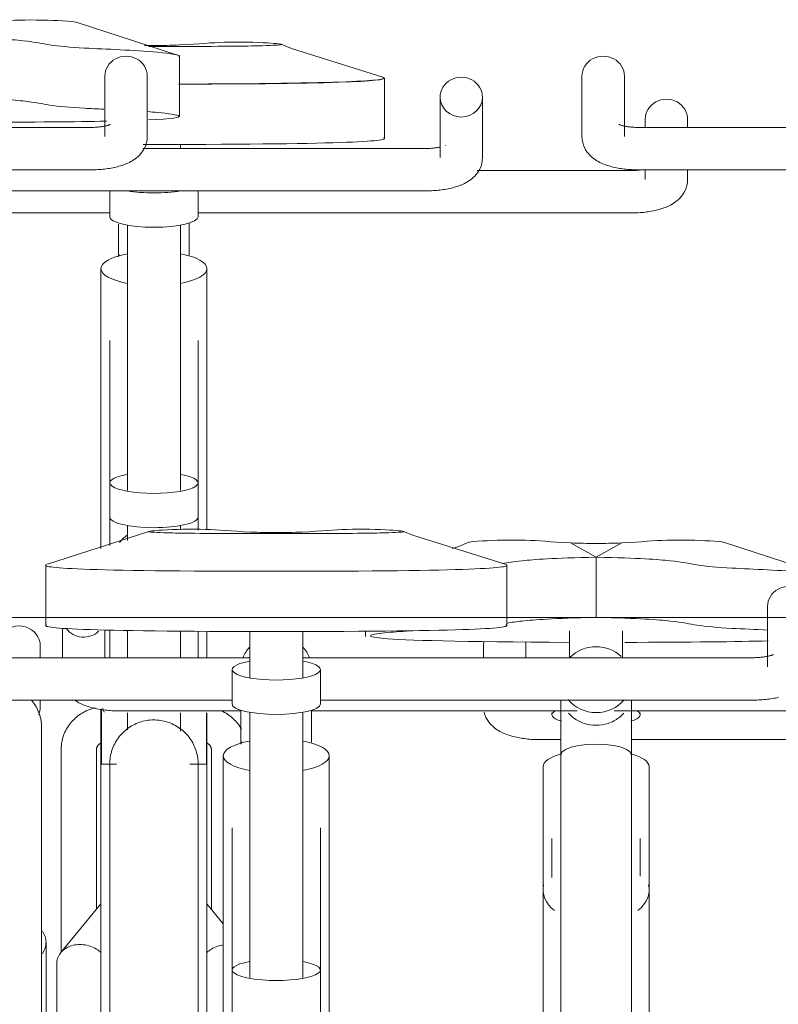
# Model space of a CAD drawing. Extents: x 50445 to 145605, y -10968 to 41989.
# Tile 137 of 256: x 88731 to 89160, y 168 to 725. Entities that reach past the tile are written whole.
import ezdxf

# ---------------------------------------------------------------- set-up
doc = ezdxf.new("R2010")
doc.units = 0
doc.header["$LTSCALE"] = 414.30304
doc.header["$MEASUREMENT"] = 0
doc.layers.add('A-DETL', color=5, linetype='CONTINUOUS', lineweight=18)
doc.layers.add('A-EQPM', color=6, linetype='CONTINUOUS', lineweight=18)

# ---------------------------------------------------------------- blocks, each defined once
blk = doc.blocks.new('97_KA_gestapelde fietsenstalling 8 fietsen 1600x1900 - Type-V113-plotview doorsnede C C  -  1 op 100')
at = {"layer": 'A-EQPM'}
for p, q in [((7624.37, 43.1), (7640.5, 43.1)), ((7757.89, -8.98), (7757.89, 25.1)), ((7905.4, 1.91), (7905.4, -2.79)), ((7929.4, -2.82), (7929.4, 1.91)), ((7642.4, -14.82), (7642.4, -12.32)), ((7897.4, -27.13), (7810.33, -27.13)), ((7905.4, -26.56), (7905.4, -32.29)), ((7929.4, -32.29), (7929.4, -26.56)), ((7602.4, -38.36), (7602.4, -53.3)), ((7652.4, -53.3), (7652.4, -38.43)), ((7531.28, -51.13), (7602.4, -51.13)), ((7652.3, -51.13), (7897.4, -51.13)), ((7612.4, -57.99), (7612.4, -208.13)), ((7642.4, -208.13), (7642.4, -57.99)), ((7607.87, -74.78), (7607.41, -76.01)), ((7597.4, -82.63), (7597.4, -184.84)), ((7657.4, -184.84), (7657.4, -82.63)), ((7602.4, -123.36), (7602.4, -203.83)), ((7652.4, -203.83), (7652.4, -123.36)), ((7597.4, -152.21), (7597.4, -241.02)), ((7657.4, -230.32), (7657.4, -152.21)), ((7602.4, -203.83), (7602.4, -223.26)), ((7652.4, -223.26), (7652.4, -203.83)), ((7602.4, -223.26), (7602.4, -239.34)), ((7612.4, -227.94), (7612.4, -236.37)), ((7642.4, -230.46), (7642.4, -227.94)), ((7652.4, -230.55), (7652.4, -223.26)), ((7602.4, -287.16), (7602.4, -303.01)), ((7612.4, -287.36), (7612.4, -302.79)), ((7642.4, -302.79), (7642.4, -287.74)), ((7652.4, -302.79), (7652.4, -287.84)), ((7657.4, -302.79), (7657.4, -287.86)), ((7563.1, -302.96), (7563.1, -296.09)), ((7602.4, -298.21), (7602.4, -303.01)), ((7652.4, -302.79), (7652.4, -298.21)), ((7563.1, -330.29), (7563.1, -326.56)), ((7597.4, -331.85), (7597.4, -362.96)), ((7597.75, -331.77), (7597.75, -362.96)), ((7612.4, -333.98), (7612.4, -343.5)), ((7642.4, -344.41), (7642.4, -333.98)), ((7657.06, -363), (7657.06, -333.98)), ((7657.4, -362.96), (7657.4, -333.98)), ((7574.9, -354.68), (7574.9, -469.58)), ((7594.9, -445.11), (7594.9, -354.68)), ((7659.9, -354.68), (7659.9, -445.11)), ((7606.15, -362.96), (7597.4, -362.96)), ((7597.4, -522.03), (7597.4, -362.96)), ((7657.4, -362.96), (7647.77, -362.96)), ((7657.4, -362.96), (7657.4, -522.03)), ((7597.4, -442.04), (7574.76, -469.62)), ((7666.63, -453.27), (7657.4, -442.04)), ((7572.4, -476.2), (7572.4, -548.02))]:
    blk.add_line(p, q, dxfattribs=at)
at = {"layer": 'A-EQPM', "flags": 128}
for points in [[(7756.86, 25.69), (7705.16, 42), (7699.47, 44.3)], [(7903.39, -26.73), (7902.83, -26.8), (7902.26, -26.87), (7901.67, -26.93), (7901.06, -26.99), (7900.45, -27.03), (7899.83, -27.07), (7899.21, -27.1), (7898.58, -27.12), (7897.94, -27.13), (7897.4, -27.13)], [(7929.4, -32.29), (7929.31, -33.96), (7929.02, -35.58), (7928.58, -37.1), (7928, -38.5), (7927.33, -39.77), (7926.59, -40.9), (7925.81, -41.91), (7925.01, -42.8), (7924.19, -43.58), (7923.37, -44.29), (7922.55, -44.92), (7921.73, -45.48), (7920.91, -45.99), (7920.09, -46.46), (7919.28, -46.89), (7918.45, -47.28), (7917.63, -47.65), (7916.8, -47.98), (7915.96, -48.3), (7915.12, -48.59), (7914.27, -48.86), (7913.41, -49.11), (7912.54, -49.35), (7911.67, -49.57), (7910.78, -49.77), (7909.89, -49.96), (7908.99, -50.13), (7908.08, -50.29), (7907.16, -50.43), (7906.23, -50.56), (7905.3, -50.68), (7904.36, -50.78), (7903.41, -50.87), (7902.46, -50.95), (7901.51, -51.01), (7900.55, -51.06), (7899.59, -51.1), (7898.63, -51.12), (7897.66, -51.13), (7897.4, -51.13)], [(7607.4, -57.44), (7607.4, -58.54), (7607.4, -59.65), (7607.4, -60.77), (7607.4, -61.91), (7607.4, -63.05), (7607.4, -64.2), (7607.4, -65.35), (7607.4, -66.51), (7607.4, -67.67), (7607.4, -68.83), (7607.4, -69.99), (7607.4, -71.14), (7607.4, -72.28), (7607.4, -73.42), (7607.4, -74.55), (7607.4, -75.67)], [(7647.4, -75.02), (7647.4, -73.9), (7647.4, -72.76), (7647.4, -71.62), (7647.4, -70.47), (7647.4, -69.32), (7647.4, -68.16), (7647.4, -67), (7647.4, -65.84), (7647.4, -64.69), (7647.4, -63.53), (7647.4, -62.39), (7647.4, -61.25), (7647.4, -60.12), (7647.4, -59), (7647.4, -57.9), (7647.4, -56.81)], [(7563.1, -330.29), (7563, -331.96), (7562.72, -333.58), (7562.28, -335.1)], [(7594.08, -331.16), (7593.13, -331.4), (7592.19, -331.67), (7591.27, -331.98), (7590.35, -332.33), (7589.45, -332.71), (7588.56, -333.13), (7587.69, -333.58), (7586.84, -334.06), (7586, -334.58), (7585.19, -335.12), (7584.4, -335.71), (7583.63, -336.32), (7582.88, -336.96), (7582.17, -337.63), (7581.48, -338.33), (7580.81, -339.06), (7580.18, -339.81), (7579.58, -340.59), (7579.01, -341.4), (7578.47, -342.22), (7577.97, -343.07), (7577.5, -343.94), (7577.07, -344.83), (7576.67, -345.74), (7576.32, -346.66), (7576, -347.59), (7575.72, -348.54), (7575.48, -349.5), (7575.28, -350.47), (7575.13, -351.45), (7575.01, -352.43), (7574.94, -353.42), (7574.9, -354.41), (7574.9, -354.68)], [(7676.97, -343.31), (7676.47, -342.45), (7675.95, -341.62), (7675.38, -340.81), (7674.79, -340.02), (7674.17, -339.26), (7673.51, -338.53), (7672.83, -337.82), (7672.12, -337.14), (7671.38, -336.49), (7670.62, -335.87), (7669.83, -335.28), (7669.03, -334.72), (7668.2, -334.2), (7667.35, -333.7), (7666.48, -333.24), (7665.6, -332.82)], [(7602.4, -362.96), (7602.42, -361.96), (7602.48, -360.96), (7602.58, -359.97), (7602.72, -358.98), (7602.9, -357.99), (7603.12, -357.02), (7603.38, -356.05), (7603.67, -355.1), (7604.01, -354.15), (7604.38, -353.23), (7604.78, -352.31), (7605.23, -351.42), (7605.71, -350.54), (7606.22, -349.68), (7606.77, -348.85), (7607.35, -348.03), (7607.96, -347.24), (7608.61, -346.48), (7609.28, -345.74), (7609.98, -345.03), (7610.72, -344.35), (7611.47, -343.69), (7612.26, -343.07), (7613.06, -342.48), (7613.89, -341.92), (7614.75, -341.4), (7615.62, -340.91), (7616.51, -340.46), (7617.42, -340.04), (7618.34, -339.66), (7619.28, -339.32), (7620.23, -339.01), (7621.2, -338.74), (7622.17, -338.51), (7623.15, -338.33), (7624.14, -338.17), (7625.14, -338.06), (7626.13, -337.99), (7627.13, -337.96), (7628.13, -337.97), (7629.13, -338.02), (7630.13, -338.11), (7631.12, -338.24), (7632.1, -338.41), (7633.08, -338.62), (7634.05, -338.86), (7635.01, -339.15), (7635.96, -339.47), (7636.89, -339.83), (7637.81, -340.23), (7638.71, -340.66), (7639.59, -341.13), (7640.45, -341.64), (7641.3, -342.18), (7642.12, -342.75), (7642.91, -343.35), (7643.68, -343.99), (7644.43, -344.66), (7645.15, -345.35), (7645.84, -346.07), (7646.5, -346.83), (7647.13, -347.6), (7647.73, -348.4), (7648.29, -349.23), (7648.82, -350.07), (7649.32, -350.94), (7649.79, -351.83), (7650.21, -352.73), (7650.6, -353.65), (7650.96, -354.59), (7651.27, -355.54), (7651.55, -356.5), (7651.79, -357.47), (7651.99, -358.45), (7652.15, -359.43), (7652.27, -360.43), (7652.36, -361.42), (7652.4, -362.42), (7652.4, -362.96)], [(7594.9, -354.68), (7594.91, -354.53), (7594.91, -354.39), (7594.93, -354.25), (7594.95, -354.1), (7594.98, -353.96), (7595.01, -353.81), (7595.05, -353.67), (7595.1, -353.52), (7595.15, -353.38), (7595.22, -353.24), (7595.28, -353.09), (7595.36, -352.95), (7595.44, -352.81), (7595.53, -352.67), (7595.62, -352.53), (7595.73, -352.39), (7595.84, -352.26), (7595.96, -352.13), (7596.08, -352), (7596.22, -351.87), (7596.36, -351.75), (7596.5, -351.63), (7596.66, -351.51), (7596.82, -351.4), (7596.99, -351.29), (7597.16, -351.19), (7597.34, -351.09)], [(7657.41, -351.07), (7657.59, -351.16), (7657.77, -351.26), (7657.94, -351.37), (7658.1, -351.48), (7658.26, -351.59), (7658.41, -351.71), (7658.55, -351.84), (7658.69, -351.96), (7658.81, -352.09), (7658.94, -352.22), (7659.05, -352.36), (7659.15, -352.49), (7659.25, -352.63), (7659.34, -352.77), (7659.43, -352.91), (7659.5, -353.06), (7659.57, -353.2), (7659.63, -353.34), (7659.69, -353.49), (7659.74, -353.63), (7659.78, -353.77), (7659.82, -353.92), (7659.85, -354.06), (7659.87, -354.21), (7659.89, -354.35), (7659.9, -354.49), (7659.9, -354.64), (7659.9, -354.68)], [(7602.4, -369.71), (7602.4, -367.4), (7602.4, -365.56), (7602.4, -364.22), (7602.4, -363.35), (7602.4, -362.98), (7602.4, -362.96)], [(7602.4, -362.96), (7602.4, -363.21), (7602.4, -363.94), (7602.4, -365.15), (7602.4, -366.85), (7602.4, -369.04), (7602.4, -371.7), (7602.4, -374.83), (7602.4, -378.43), (7602.4, -382.5), (7602.4, -387.02), (7602.4, -391.99), (7602.4, -397.41), (7602.4, -403.25), (7602.4, -409.52), (7602.4, -416.2), (7602.4, -423.28), (7602.4, -430.76), (7602.4, -438.61), (7602.4, -446.83), (7602.4, -455.41), (7602.4, -464.32), (7602.4, -473.56), (7602.4, -483.11), (7602.4, -492.96), (7602.4, -503.08)], [(7602.4, -363.35), (7602.4, -362.98), (7602.4, -362.96)], [(7652.4, -505.86), (7652.4, -495.66), (7652.4, -485.74), (7652.4, -476.11), (7652.4, -466.78), (7652.4, -457.78), (7652.4, -449.11), (7652.4, -440.8), (7652.4, -432.84), (7652.4, -425.26), (7652.4, -418.07), (7652.4, -411.28), (7652.4, -404.9), (7652.4, -398.94), (7652.4, -393.41), (7652.4, -388.32), (7652.4, -383.68), (7652.4, -379.49), (7652.4, -375.76), (7652.4, -372.5), (7652.4, -369.71), (7652.4, -367.4), (7652.4, -365.56), (7652.4, -364.22), (7652.4, -363.35), (7652.4, -362.98), (7652.4, -362.96)], [(7652.4, -362.96), (7652.4, -363.21), (7652.4, -363.94), (7652.4, -365.15), (7652.4, -366.85), (7652.4, -369.04), (7652.4, -369.75)], [(7652.4, -363.35), (7652.4, -362.98), (7652.4, -362.96)]]:
    blk.add_lwpolyline(points, dxfattribs=at)
at = {"layer": 'A-EQPM'}
for centre, major_axis, ratio, start_param, end_param in [((7917.4, 1.91), (12, 0), 0.939693, 0, 3.141593), ((7627.4, -33.87), (25, 0), 0.237436, 4.070437, 4.712389), ((7627.4, -33.87), (25, 0), 0.237436, 4.712389, 5.354341), ((7627.4, -53.3), (25, 0), 0.237436, 3.141593, 4.712389), ((7627.4, -53.3), (25, 0), 0.237436, 4.712389, 6.283185), ((7627.4, -82.63), (30, 0), 0.320127, 2.094395, 4.18879), ((7627.4, -82.63), (30, 0), 0.320127, 5.235988, 7.330383), ((7627.4, -203.83), (25, 0), 0.237436, 2.219192, 4.712389), ((7627.4, -203.83), (25, 0), 0.237436, 4.712389, 7.203975), ((7627.4, -223.26), (25, 0), 0.237436, 3.141593, 4.712389), ((7627.4, -223.26), (-25, 0), 0.237436, 1.570796, 3.141593), ((7627.4, -252.82), (25, 0), 0.978148, 2.220803, 2.464381), ((7551.1, -296.09), (12, 0), 0.939693, 0, 2.532506), ((7627.4, -325.86), (29.65, 0), 0.838671, 3.372344, 3.455752)]:
    blk.add_ellipse(centre, major_axis=major_axis, ratio=ratio, start_param=start_param, end_param=end_param, dxfattribs=at)
for points, knots in [([(7640.5, 43.1), (7670.98, 43.1), (7691.16, 43.48), (7702.94, 44.1), (7693.36, 45.17), (7666.52, 45.98), (7653.67, 44.54), (7641.87, 43.92)], [0, 0, 0, 0, 0.0750352, 0.1415308, 0.2184258, 0.31038, 0.3957861, 0.3957861, 0.3957861, 0.3957861]), ([(7597.45, -469.53), (7596.67, -468.84), (7594.75, -467.44), (7591.33, -465.86), (7587.4, -464.99), (7583.48, -465), (7579.82, -465.88), (7576.67, -467.58), (7574.26, -469.98), (7572.75, -472.91), (7572.4, -475.09), (7572.4, -476.2)], [0.2662718, 0.2662718, 0.2662718, 0.2662718, 0.3333333, 0.4166667, 0.5, 0.5833333, 0.6666667, 0.75, 0.8333333, 0.9166667, 1, 1, 1, 1]), ([(7666.62, -465.24), (7665.57, -465.4), (7663.23, -465.98), (7660.06, -467.44), (7658.12, -468.84), (7657.34, -469.52)], [0.5166556, 0.5166556, 0.5166556, 0.5166556, 0.5833333, 0.6666667, 0.7337282, 0.7337282, 0.7337282, 0.7337282])]:
    blk.add_open_spline(points, degree=3, knots=knots, dxfattribs=at)
for points in [[(7627.4, 43.64), (7625.62, 43.64), (7623.84, 43.65), (7622.07, 43.68)], [(7641.87, 43.92), (7637.11, 43.73), (7632.28, 43.64), (7627.4, 43.64)], [(7757.33, 25.53), (7761.7, 23.8), (7734.74, 22.07), (7641.38, 21.76)], [(7642.42, 21.73), (7742.27, 21.91), (7761.45, 23.8), (7757.12, 25.53)], [(7757.33, -8.55), (7761.92, -10.36), (7740.34, -12.36), (7627.4, -12.36)], [(7627.4, -12.36), (7625.37, -12.36), (7623.37, -12.36), (7621.39, -12.36)]]:
    blk.add_open_spline(points, degree=3, dxfattribs=at)
blk = doc.blocks.new('97_KA_gestapelde fietsenstalling 8 fietsen 1600x1900 - Type-V114-plotview doorsnede C C  -  1 op 100')
at = {"layer": 'A-EQPM'}
for p, q in [((7813.9, -296.09), (7813.9, -302.79)), ((7837.9, -302.79), (7837.9, -296.09)), ((7845.9, -349.13), (7857.67, -349.13)), ((7897.6, -349.13), (8090.9, -349.13))]:
    blk.add_line(p, q, dxfattribs=at)
at = {"layer": 'A-EQPM', "flags": 128}
blk.add_lwpolyline([(7814.28, -333.58), (7814.72, -335.1), (7815.3, -336.5), (7815.97, -337.77), (7816.71, -338.9), (7817.49, -339.91), (7818.3, -340.8), (7819.11, -341.58), (7819.93, -342.29), (7820.75, -342.92), (7821.57, -343.48), (7822.39, -343.99), (7823.21, -344.46), (7824.03, -344.89), (7824.85, -345.28), (7825.67, -345.65), (7826.5, -345.98), (7827.34, -346.3), (7828.18, -346.59), (7829.03, -346.86), (7829.89, -347.11), (7830.76, -347.35), (7831.63, -347.57), (7832.52, -347.77), (7833.41, -347.96), (7834.31, -348.13), (7835.22, -348.29), (7836.14, -348.43), (7837.07, -348.56), (7838, -348.68), (7838.94, -348.78), (7839.89, -348.87), (7840.84, -348.95), (7841.79, -349.01), (7842.75, -349.06), (7843.71, -349.1), (7844.67, -349.12), (7845.64, -349.13), (7845.9, -349.13)], dxfattribs=at)
at = {"layer": 'A-EQPM'}
for start_param, end_param in [(2.93534, 3.141593), (0, 0.187602)]:
    blk.add_ellipse((7825.9, -296.09), major_axis=(12, 0), ratio=0.939693, start_param=start_param, end_param=end_param, dxfattribs=at)
blk = doc.blocks.new('97_KA_gestapelde fietsenstalling 16 fietsen 1600x2900 - Type-V124-plotview doorsnede C C  -  1 op 100')
at = {"layer": 'A-EQPM'}
for p, q in [((7869.63, 26.3), (7869.63, -7.9)), ((7893.63, -7.9), (7893.63, 26.3)), ((8156.63, -2.74), (7901.63, -2.74)), ((7901.63, -26.74), (8146.63, -26.74))]:
    blk.add_line(p, q, dxfattribs=at)
at = {"layer": 'A-EQPM', "flags": 128}
for points in [[(7890.42, -1), (7890.45, -1.01), (7890.53, -1.05), (7890.65, -1.11), (7890.83, -1.18), (7891.05, -1.27), (7891.31, -1.36), (7891.61, -1.46), (7891.94, -1.57), (7892.31, -1.67), (7892.71, -1.78), (7893.13, -1.88), (7893.59, -1.98), (7894.07, -2.08), (7894.57, -2.17), (7895.1, -2.26), (7895.64, -2.34), (7896.2, -2.41), (7896.77, -2.48), (7897.36, -2.54), (7897.96, -2.6), (7898.58, -2.64), (7899.2, -2.68), (7899.82, -2.71), (7900.45, -2.73), (7901.09, -2.74), (7901.63, -2.74)], [(7869.63, -7.9), (7869.72, -9.57), (7870.01, -11.19), (7870.45, -12.71), (7871.03, -14.11), (7871.7, -15.38), (7872.44, -16.51), (7873.22, -17.52), (7874.02, -18.4), (7874.84, -19.19), (7875.66, -19.9), (7876.48, -20.52), (7877.3, -21.09), (7878.12, -21.6), (7878.93, -22.07), (7879.75, -22.5), (7880.58, -22.89), (7881.4, -23.26), (7882.23, -23.59), (7883.07, -23.91), (7883.91, -24.2), (7884.76, -24.47), (7885.62, -24.72), (7886.49, -24.96), (7887.36, -25.18), (7888.25, -25.38), (7889.14, -25.57), (7890.04, -25.74), (7890.95, -25.9), (7891.87, -26.04), (7892.8, -26.17), (7893.73, -26.29), (7894.67, -26.39), (7895.62, -26.48), (7896.57, -26.56), (7897.52, -26.62), (7898.48, -26.67), (7899.44, -26.71), (7900.4, -26.73), (7901.37, -26.74), (7901.63, -26.74)]]:
    blk.add_lwpolyline(points, dxfattribs=at)
at = {"layer": 'A-EQPM'}
blk.add_ellipse((7881.63, 26.3), major_axis=(12, 0), ratio=0.939693, start_param=0, end_param=3.141593, dxfattribs=at)
blk = doc.blocks.new('97_KA_gestapelde fietsenstalling 16 fietsen 1600x2900 - Type-V125-plotview doorsnede C C  -  1 op 100')
at = {"layer": 'A-EQPM'}
for p, q in [((7583.4, 56.8), (7640.79, 38.19)), ((7641.82, 3.52), (7641.82, 37.6)), ((7599.63, 26.3), (7599.63, -7.9)), ((7623.63, -7.9), (7623.63, 26.3)), ((7789.33, 14.41), (7789.33, -19.79)), ((7813.33, -19.79), (7813.33, 14.41)), ((7591.63, -2.74), (7336.55, -2.74)), ((7781.33, -14.63), (7621.13, -14.63)), ((7792.51, -12.9), (7792.43, -12.94)), ((7346.52, -26.74), (7591.63, -26.74)), ((7521.62, -38.63), (7781.33, -38.63)), ((7624.55, -231.31), (7567.17, -249.92)), ((7683.53, -232.51), (7709.73, -232.51)), ((7863.17, -237.83), (7877.63, -245.86)), ((7877.63, -245.86), (7892.1, -237.83)), ((7949.71, -237.45), (8007.09, -256.06)), ((7566.14, -250.51), (7566.14, -284.59)), ((7827.12, -284.59), (7827.12, -250.51)), ((7877.63, -279.94), (7877.63, -245.86)), ((7974.63, -273.7), (7974.63, -307.9)), ((7575.63, -286.07), (7575.63, -302.98)), ((7599.63, -303.01), (7599.63, -287.1)), ((7681.63, -287.93), (7681.63, -314.14)), ((7711.63, -314.14), (7711.63, -287.93)), ((7747.14, -287.78), (7747.14, -290.73)), ((7862.63, -287.57), (7862.63, -302.79)), ((7892.63, -302.79), (7892.63, -287.57)), ((7681.63, -302.74), (7426.63, -302.74)), ((7966.63, -302.74), (7711.55, -302.74)), ((7671.63, -309.48), (7671.63, -328.91)), ((7721.63, -328.91), (7721.63, -309.48)), ((7426.63, -326.74), (7671.63, -326.74)), ((7721.52, -326.74), (7966.63, -326.74)), ((7607.63, -332.88), (7676.72, -332.88)), ((7681.63, -333.98), (7681.63, -483.74)), ((7711.63, -483.74), (7711.63, -333.98)), ((7716.53, -332.88), (7866.93, -332.88)), ((7852.63, -333.98), (7852.63, -335.05)), ((7887.92, -332.88), (8119.13, -332.88)), ((7902.63, -335.05), (7902.63, -333.98)), ((7563.83, -649.34), (7563.83, -342.18)), ((7677.1, -350.39), (7676.63, -351.62)), ((7666.63, -358.24), (7666.63, -460.45)), ((7726.63, -460.45), (7726.63, -358.24)), ((7857.63, -357.88), (7857.63, -610.88)), ((7897.63, -610.88), (7897.63, -357.88)), ((7847.63, -364.38), (7847.63, -526.15)), ((7907.63, -526.15), (7907.63, -364.38)), ((7671.63, -398.97), (7671.63, -479.44)), ((7721.63, -479.44), (7721.63, -398.97)), ((7852.63, -405.11), (7852.63, -427.21)), ((7902.63, -426.42), (7902.63, -405.11)), ((7666.63, -427.82), (7666.63, -638.01)), ((7726.63, -638.57), (7726.63, -427.82)), ((7847.63, -433.96), (7847.63, -472.46)), ((7907.63, -472.46), (7907.63, -433.96)), ((7566.33, -575.52), (7566.33, -463.7)), ((7671.63, -479.44), (7671.63, -498.87)), ((7721.63, -498.87), (7721.63, -479.44)), ((7671.63, -498.87), (7671.63, -528.43)), ((7721.63, -528.43), (7721.63, -498.87))]:
    blk.add_line(p, q, dxfattribs=at)
at = {"layer": 'A-EQPM', "flags": 128}
for points in [[(7602.83, -1), (7602.81, -1.01), (7602.73, -1.05), (7602.6, -1.11), (7602.42, -1.18), (7602.21, -1.27), (7601.95, -1.36), (7601.65, -1.46), (7601.31, -1.57), (7600.95, -1.67), (7600.55, -1.78), (7600.12, -1.88), (7599.66, -1.98), (7599.18, -2.08), (7598.68, -2.17), (7598.16, -2.26), (7597.61, -2.34), (7597.05, -2.41), (7596.48, -2.48), (7595.89, -2.54), (7595.29, -2.6), (7594.68, -2.64), (7594.06, -2.68), (7593.43, -2.71), (7592.8, -2.73), (7592.17, -2.74), (7591.63, -2.74)], [(7623.63, -7.9), (7623.53, -9.57), (7623.25, -11.19), (7622.8, -12.71), (7622.22, -14.11), (7621.55, -15.38), (7620.81, -16.51), (7620.03, -17.52), (7619.23, -18.4), (7618.41, -19.19), (7617.6, -19.9), (7616.77, -20.52), (7615.96, -21.09), (7615.14, -21.6), (7614.32, -22.07), (7613.5, -22.5), (7612.68, -22.89), (7611.85, -23.26), (7611.02, -23.59), (7610.19, -23.91), (7609.34, -24.2), (7608.49, -24.47), (7607.63, -24.72), (7606.77, -24.96), (7605.89, -25.18), (7605.01, -25.38), (7604.11, -25.57), (7603.21, -25.74), (7602.3, -25.9), (7601.38, -26.04), (7600.46, -26.17), (7599.52, -26.29), (7598.58, -26.39), (7597.64, -26.48), (7596.69, -26.56), (7595.73, -26.62), (7594.77, -26.67), (7593.81, -26.71), (7592.85, -26.73), (7591.89, -26.74), (7591.63, -26.74)], [(7789.37, -13.87), (7788.89, -13.97), (7788.39, -14.06), (7787.86, -14.15), (7787.32, -14.23), (7786.76, -14.3), (7786.18, -14.37), (7785.6, -14.43), (7784.99, -14.49), (7784.38, -14.53), (7783.76, -14.57), (7783.14, -14.6), (7782.51, -14.62), (7781.87, -14.63), (7781.33, -14.63)], [(7813.33, -19.79), (7813.23, -21.46), (7812.95, -23.08), (7812.51, -24.6), (7811.93, -26), (7811.26, -27.27), (7810.52, -28.4), (7809.74, -29.41), (7808.93, -30.3), (7808.12, -31.08), (7807.3, -31.79), (7806.48, -32.42), (7805.66, -32.98), (7804.84, -33.49), (7804.02, -33.96), (7803.2, -34.39), (7802.38, -34.78), (7801.56, -35.15), (7800.73, -35.48), (7799.89, -35.8), (7799.05, -36.09), (7798.2, -36.36), (7797.34, -36.61), (7796.47, -36.85), (7795.6, -37.07), (7794.71, -37.27), (7793.82, -37.46), (7792.92, -37.63), (7792.01, -37.79), (7791.09, -37.93), (7790.16, -38.06), (7789.23, -38.18), (7788.29, -38.28), (7787.34, -38.37), (7786.39, -38.45), (7785.44, -38.51), (7784.48, -38.56), (7783.52, -38.6), (7782.56, -38.62), (7781.59, -38.63), (7781.33, -38.63)], [(7826.08, -249.92), (7774.38, -233.61), (7768.7, -231.31)], [(7796.12, -240.93), (7799.88, -239.75), (7805.56, -237.45)], [(7977.83, -301), (7977.81, -301.01), (7977.73, -301.05), (7977.6, -301.11), (7977.42, -301.18), (7977.21, -301.27), (7976.95, -301.36), (7976.65, -301.46), (7976.31, -301.57), (7975.95, -301.67), (7975.55, -301.78), (7975.12, -301.88), (7974.66, -301.98), (7974.18, -302.08), (7973.68, -302.17), (7973.16, -302.26), (7972.61, -302.34), (7972.05, -302.41), (7971.48, -302.48), (7970.89, -302.54), (7970.29, -302.6), (7969.68, -302.64), (7969.06, -302.68), (7968.43, -302.71), (7967.8, -302.73), (7967.17, -302.74), (7966.63, -302.74)], [(7980.89, -325.18), (7980.01, -325.38), (7979.11, -325.57), (7978.21, -325.74), (7977.3, -325.9), (7976.38, -326.04), (7975.46, -326.17), (7974.52, -326.29), (7973.58, -326.39), (7972.64, -326.48), (7971.69, -326.56), (7970.73, -326.62), (7969.77, -326.67), (7968.81, -326.71), (7967.85, -326.73), (7966.89, -326.74), (7966.63, -326.74)], [(7563.83, -342.18), (7563.81, -341.19), (7563.75, -340.2), (7563.64, -339.21), (7563.5, -338.24), (7563.31, -337.26), (7563.08, -336.3), (7562.82, -335.35), (7562.51, -334.41), (7562.16, -333.48), (7561.78, -332.57), (7561.36, -331.68), (7560.9, -330.81), (7560.4, -329.95), (7559.88, -329.12), (7559.31, -328.31), (7558.72, -327.52), (7558.1, -326.76)], [(7582.48, -326.67), (7583.3, -327.23), (7584.12, -327.74), (7584.94, -328.21), (7585.76, -328.64), (7586.58, -329.03), (7587.41, -329.4), (7588.24, -329.73), (7589.07, -330.05), (7589.92, -330.34), (7590.77, -330.61), (7591.63, -330.86), (7592.49, -331.1), (7593.37, -331.32), (7594.25, -331.52), (7595.15, -331.71), (7596.05, -331.88), (7596.96, -332.04), (7597.88, -332.18), (7598.8, -332.31), (7599.74, -332.43), (7600.68, -332.53), (7601.62, -332.62), (7602.57, -332.7), (7603.53, -332.76), (7604.49, -332.81), (7605.45, -332.85), (7606.41, -332.87), (7607.37, -332.88), (7607.63, -332.88)], [(7857.63, -357.88), (7857.63, -356.77), (7857.63, -355.65), (7857.63, -354.51), (7857.63, -353.37), (7857.63, -352.22), (7857.63, -351.07), (7857.63, -349.91), (7857.63, -348.75), (7857.63, -347.59), (7857.63, -346.44), (7857.63, -345.28), (7857.63, -344.14), (7857.63, -343), (7857.63, -341.87), (7857.63, -340.75), (7857.63, -339.65), (7857.63, -338.56), (7857.63, -337.49), (7857.63, -336.43), (7857.63, -335.4), (7857.63, -334.39), (7857.63, -333.4), (7857.63, -332.44), (7857.63, -331.5), (7857.63, -330.59), (7857.63, -329.71), (7857.63, -328.86), (7857.63, -328.05), (7857.63, -327.27), (7857.63, -326.52)], [(7897.63, -326.95), (7897.63, -327.71), (7897.63, -328.52), (7897.63, -329.35), (7897.63, -330.22), (7897.63, -331.11), (7897.63, -332.04), (7897.63, -332.99), (7897.63, -333.97), (7897.63, -334.97), (7897.63, -336), (7897.63, -337.04), (7897.63, -338.11), (7897.63, -339.19), (7897.63, -340.29), (7897.63, -341.4), (7897.63, -342.52), (7897.63, -343.66), (7897.63, -344.8), (7897.63, -345.95), (7897.63, -347.1), (7897.63, -348.26), (7897.63, -349.42), (7897.63, -350.58), (7897.63, -351.74), (7897.63, -352.89), (7897.63, -354.03), (7897.63, -355.17), (7897.63, -356.3), (7897.63, -357.42), (7897.63, -357.88)], [(7676.63, -333.05), (7676.63, -334.15), (7676.63, -335.26), (7676.63, -336.38), (7676.63, -337.52), (7676.63, -338.66), (7676.63, -339.81), (7676.63, -340.96), (7676.63, -342.12), (7676.63, -343.28), (7676.63, -344.44), (7676.63, -345.6), (7676.63, -346.75), (7676.63, -347.89), (7676.63, -349.03), (7676.63, -350.16), (7676.63, -351.28)], [(7716.63, -350.63), (7716.63, -349.51), (7716.63, -348.37), (7716.63, -347.23), (7716.63, -346.08), (7716.63, -344.93), (7716.63, -343.77), (7716.63, -342.61), (7716.63, -341.45), (7716.63, -340.29), (7716.63, -339.14), (7716.63, -338), (7716.63, -336.86), (7716.63, -335.73), (7716.63, -334.61), (7716.63, -333.51), (7716.63, -332.42)], [(7857.63, -357.88), (7858.31, -356.26), (7860.31, -354.76), (7863.49, -353.46), (7867.63, -352.47), (7872.46, -351.84), (7877.63, -351.63)], [(7877.63, -351.63), (7882.81, -351.84), (7887.63, -352.47), (7891.78, -353.46), (7894.95, -354.76), (7896.95, -356.26), (7897.63, -357.88)]]:
    blk.add_lwpolyline(points, dxfattribs=at)
at = {"layer": 'A-EQPM'}
for centre, major_axis, ratio, start_param, end_param in [((7611.63, 26.3), (12, 0), 0.939693, 0, 3.141593), ((7801.33, 14.41), (12, 0), 0.939693, 0, 3.141593), ((7801.33, 14.41), (12, 0), 0.939693, 3.141593, 6.283185), ((7986.63, -273.7), (12, 0), 0.939693, 0, 3.141593), ((7587.63, -279.84), (12, 0), 0.939693, 3.74958, 5.497787), ((7696.63, -309.03), (20, 0), 0.931915, 2.426856, 2.797325), ((7696.63, -309.03), (20, 0), 0.931915, 0.344268, 0.719846), ((7877.63, -315.17), (20, 0), 0.931915, 1.570796, 2.409081), ((7877.63, -315.17), (20, 0), 0.931915, 0.785398, 1.570796), ((7696.63, -309.48), (25, 0), 0.237436, 2.220803, 4.712389), ((7696.63, -309.48), (25, 0), 0.237436, 4.712389, 7.208051), ((7877.63, -315.17), (20, 0), 0.931915, 3.793321, 4.712389), ((7877.63, -315.17), (20, 0), 0.931915, 4.712389, 5.627732), ((7696.63, -328.91), (25, 0), 0.237436, 3.141593, 4.712389), ((7696.63, -328.91), (25, 0), 0.237436, 4.712389, 6.283185), ((7877.63, -335.05), (25, 0), 0.237436, 2.755893, 3.811591), ((7877.63, -335.05), (25, 0), 0.237436, 5.613137, 6.668885), ((7696.63, -358.24), (30, 0), 0.320127, 2.094395, 4.18879), ((7696.63, -358.24), (30, 0), 0.320127, 5.235988, 7.330383), ((7877.63, -364.38), (30, 0), 0.320127, 2.293457, 3.141593), ((7877.63, -364.38), (30, 0), 0.320127, 0, 0.848135), ((7877.63, -433.96), (30, 0), 0.642922, 3.001013, 3.804386), ((7877.63, -433.96), (30, 0), 0.642922, 5.620392, 6.423765), ((7696.63, -479.44), (25, 0), 0.237436, 2.219192, 4.712389), ((7696.63, -479.44), (25, 0), 0.237436, 4.712389, 7.203975)]:
    blk.add_ellipse(centre, major_axis=major_axis, ratio=ratio, start_param=start_param, end_param=end_param, dxfattribs=at)
for points, knots in [([(7525.8, 56.42), (7537.6, 57.04), (7550.45, 58.48), (7575.03, 57.74), (7582.24, 57.09), (7583.16, 56.87)], [0, 0, 0, 0, 0.0854061, 0.1773603, 0.2328154, 0.2328154, 0.2328154, 0.2328154]), ([(7511.33, 48.39), (7536.05, 47.79), (7557.86, 46.27), (7567.93, 43.66), (7589.32, 41.84), (7624.86, 40.77), (7643.53, 38.15), (7641.43, 37.25)], [0, 0, 0, 0, 0.0939544, 0.1989454, 0.3222089, 0.5012721, 0.6007845, 0.6007845, 0.6007845, 0.6007845]), ([(7641.43, 37.25), (7643.53, 38.15), (7624.86, 40.77), (7589.32, 41.84), (7567.93, 43.66), (7557.86, 46.27), (7536.05, 47.79), (7511.33, 48.39)], [-0.6007845, -0.6007845, -0.6007845, -0.6007845, -0.5012721, -0.3222089, -0.1989454, -0.0939544, 0, 0, 0, 0]), ([(7598.96, 7.57), (7595.17, 7.75), (7582.53, 8.34), (7567.93, 9.58), (7557.86, 12.19), (7536.05, 13.71), (7511.33, 14.31)], [-0.3719142, -0.3719142, -0.3719142, -0.3719142, -0.3222089, -0.1989454, -0.0939544, 0, 0, 0, 0]), ([(7624.28, 1.53), (7651.81, 2.77), (7639.87, 4.84), (7625.68, 6.04), (7623.76, 6.19)], [-0.6649944, -0.6649944, -0.6649944, -0.6649944, -0.5012721, -0.4760573, -0.4760573, -0.4760573, -0.4760573]), ([(7682.16, -231.69), (7670.36, -231.07), (7657.5, -229.62), (7630.67, -230.44), (7621.09, -231.51), (7632.87, -232.13), (7653.05, -232.51), (7683.53, -232.51)], [0, 0, 0, 0, 0.0854061, 0.1773603, 0.2542553, 0.3207509, 0.3957861, 0.3957861, 0.3957861, 0.3957861]), ([(7709.73, -232.51), (7740.21, -232.51), (7760.39, -232.13), (7772.16, -231.51), (7762.58, -230.44), (7735.75, -229.62), (7722.89, -231.07), (7711.09, -231.69)], [0, 0, 0, 0, 0.0750352, 0.1415308, 0.2184258, 0.31038, 0.3957861, 0.3957861, 0.3957861, 0.3957861]), ([(7805.8, -237.38), (7806.72, -237.16), (7813.94, -236.51), (7838.51, -235.77), (7851.37, -237.21), (7863.17, -237.83)], [0.1629708, 0.1629708, 0.1629708, 0.1629708, 0.2184258, 0.31038, 0.3957861, 0.3957861, 0.3957861, 0.3957861]), ([(7892.1, -237.83), (7903.9, -237.21), (7916.75, -235.77), (7941.33, -236.51), (7948.54, -237.16), (7949.46, -237.38)], [0, 0, 0, 0, 0.0854061, 0.1773603, 0.2328154, 0.2328154, 0.2328154, 0.2328154]), ([(7824.65, -249.56), (7827.49, -249.04), (7834.86, -247.72), (7852.91, -246.46), (7877.63, -245.86)], [0.6077239, 0.6077239, 0.6077239, 0.6077239, 0.6784828, 0.7724372, 0.7724372, 0.7724372, 0.7724372]), ([(7877.63, -245.86), (7852.91, -246.46), (7834.86, -247.72), (7827.49, -249.04), (7824.65, -249.56)], [-0.7724372, -0.7724372, -0.7724372, -0.7724372, -0.6784828, -0.6077239, -0.6077239, -0.6077239, -0.6077239]), ([(7877.63, -245.86), (7902.36, -246.46), (7924.16, -247.98), (7934.24, -250.59), (7955.62, -252.41), (7991.17, -253.48), (8009.83, -256.1), (8007.73, -257)], [0, 0, 0, 0, 0.0939544, 0.1989454, 0.3222089, 0.5012721, 0.6007845, 0.6007845, 0.6007845, 0.6007845]), ([(8007.73, -257), (8009.83, -256.1), (7991.17, -253.48), (7955.62, -252.41), (7934.24, -250.59), (7924.16, -247.98), (7902.36, -246.46), (7877.63, -245.86)], [-0.6007845, -0.6007845, -0.6007845, -0.6007845, -0.5012721, -0.3222089, -0.1989454, -0.0939544, 0, 0, 0, 0]), ([(7877.63, -279.94), (7852.91, -280.54), (7837.23, -281.64), (7829.61, -282.78), (7827.4, -283.15)], [-0.7724372, -0.7724372, -0.7724372, -0.7724372, -0.6784828, -0.6293933, -0.6293933, -0.6293933, -0.6293933]), ([(7974.79, -287.14), (7967.59, -286.77), (7950.96, -286.09), (7934.24, -284.67), (7924.16, -282.06), (7902.36, -280.54), (7877.63, -279.94)], [-0.4124986, -0.4124986, -0.4124986, -0.4124986, -0.3222089, -0.1989454, -0.0939544, 0, 0, 0, 0]), ([(7773.9, -287.49), (7768.99, -287.78), (7742.05, -289.58), (7737.11, -293.6), (7862.67, -294.07)], [-0.3325259, -0.3325259, -0.3325259, -0.3325259, -0.2711651, -0.0099805, -0.0099805, -0.0099805, -0.0099805]), ([(7862.03, -334.15), (7862.85, -335.09), (7865.4, -337.48), (7870.66, -340.27), (7875.31, -341.02), (7877.63, -341.02)], [0.7149461, 0.7149461, 0.7149461, 0.7149461, 0.7777778, 0.8888889, 1, 1, 1, 1]), ([(7877.63, -341.02), (7879.96, -341.02), (7884.61, -340.27), (7889.86, -337.49), (7892.41, -335.09), (7893.23, -334.15)], [0, 0, 0, 0, 0.1111111, 0.2222222, 0.2849765, 0.2849765, 0.2849765, 0.2849765])]:
    blk.add_open_spline(points, degree=3, knots=knots, dxfattribs=at)
for points in [[(7527.5, 0.16), (7559.68, 0.22), (7583.36, 0.46), (7600.53, 0.81)], [(7696.63, -231.97), (7691.74, -231.97), (7686.92, -231.88), (7682.16, -231.69)], [(7711.09, -231.69), (7706.33, -231.88), (7701.51, -231.97), (7696.63, -231.97)], [(7863.17, -237.83), (7867.93, -238.02), (7872.75, -238.11), (7877.63, -238.11)], [(7877.63, -238.11), (7882.51, -238.11), (7887.34, -238.02), (7892.1, -237.83)], [(7566.7, -250.08), (7562.11, -251.89), (7583.69, -253.89), (7696.63, -253.89)], [(7696.63, -253.89), (7583.69, -253.89), (7562.11, -251.89), (7566.7, -250.08)], [(7696.63, -253.89), (7809.56, -253.89), (7831.14, -251.89), (7826.55, -250.08)], [(7826.55, -250.08), (7831.14, -251.89), (7809.56, -253.89), (7696.63, -253.89)], [(7696.63, -287.97), (7583.69, -287.97), (7562.11, -285.97), (7566.7, -284.16)], [(7826.55, -284.16), (7831.14, -285.97), (7809.56, -287.97), (7696.63, -287.97)], [(7893.8, -294.09), (7931.36, -294.02), (7957.35, -293.71), (7974.9, -293.25)], [(7564.32, -457.57), (7564.98, -458.45), (7565.99, -460.41), (7566.33, -462.59), (7566.33, -463.7)], [(7566.33, -463.7), (7566.33, -465.93), (7565.63, -468.22), (7564.32, -470.29)]]:
    blk.add_open_spline(points, degree=3, dxfattribs=at)

msp = doc.modelspace()

# ---------------------------------------------------------------- linework, layer by layer
at = {"layer": 'A-DETL'}
msp.add_line((142875.48, 387.18), (74362.52, 387.18), dxfattribs=at)

# ---------------------------------------------------------------- block references
at = {"layer": 'A-EQPM'}
for name in ['97_KA_gestapelde fietsenstalling 16 fietsen 1600x2900 - Type-V125-plotview doorsnede C C  -  1 op 100', '97_KA_gestapelde fietsenstalling 16 fietsen 1600x2900 - Type-V124-plotview doorsnede C C  -  1 op 100', '97_KA_gestapelde fietsenstalling 8 fietsen 1600x1900 - Type-V113-plotview doorsnede C C  -  1 op 100', '97_KA_gestapelde fietsenstalling 8 fietsen 1600x1900 - Type-V114-plotview doorsnede C C  -  1 op 100']:
    msp.add_blockref(name, (81179.52, 667.18), dxfattribs=at)

doc.saveas('drawing.dxf')
